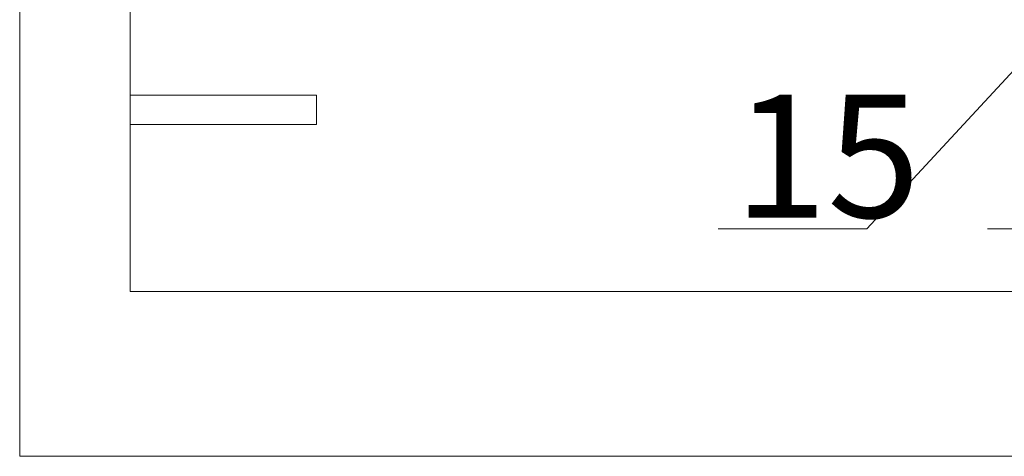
# Model space of a CAD drawing. Header units: metres. Extents: x 6538042 to 13082743, y 6022817 to 12049805.
# Tile 39 of 92: x 6539496.92 to 6539509.67, y 6024177.96 to 6024183.62. Entities that reach past the tile are written whole.
import ezdxf

# ---------------------------------------------------------------- set-up
doc = ezdxf.new("R2010")
doc.units = ezdxf.units.M
doc.header["$MEASUREMENT"] = 0
doc.layers.add('d-komora zawory', color=7, linetype='CONTINUOUS', lineweight=13)
doc.layers.add('d-opis', color=7, linetype='CONTINUOUS', lineweight=18)
doc.layers.add('d-małe zawory', color=7, linetype='CONTINUOUS')
doc.layers.add('dg opis', color=7, linetype='CONTINUOUS')
doc.styles.add('STYL1', font='SIMPLEX.shx', dxfattribs={"width": 0.8})

msp = doc.modelspace()

# ---------------------------------------------------------------- linework, layer by layer
at = {"layer": 'd-komora zawory', "linetype": 'Continuous'}
for p, q in [((6539496.91635, 6024185.2334), (6539496.91635, 6024177.96199)), ((6539498.34793, 6024185.2334), (6539498.34793, 6024180.09845))]:
    msp.add_line(p, q, dxfattribs=at)
at = {"layer": 'd-małe zawory'}
msp.add_line((6539507.88798, 6024180.91006), (6539510.6837, 6024183.93041), dxfattribs=at)
at = {"layer": 'd-opis', "linetype": 'Continuous'}
for p, q in [((6539505.96076, 6024180.91006), (6539507.88798, 6024180.91006)), ((6539509.44934, 6024180.91006), (6539511.37656, 6024180.91006)), ((6539498.34793, 6024180.09845), (6539528.34793, 6024180.09845)), ((6539496.91635, 6024177.96199), (6539528.34793, 6024177.96199))]:
    msp.add_line(p, q, dxfattribs=at)
at = {"layer": 'd-opis'}
msp.add_lwpolyline([(6539498.34793, 6024182.63943), (6539500.7623, 6024182.63943), (6539500.7623, 6024182.26068), (6539498.34793, 6024182.26068)], close=True, dxfattribs=at)

# ---------------------------------------------------------------- texts
at = {"layer": 'dg opis', "color": 7, "linetype": 'Continuous', "lineweight": 60, "insert": (6539506.1677, 6024182.64805), "char_height": 1.59398, "attachment_point": 1, "style": 'STYL1'}
msp.add_mtext_dynamic_manual_height_columns('\\A1;15', width=26.3298502, gutter_width=12.5, heights=[0], dxfattribs=at)

doc.saveas('drawing.dxf')
